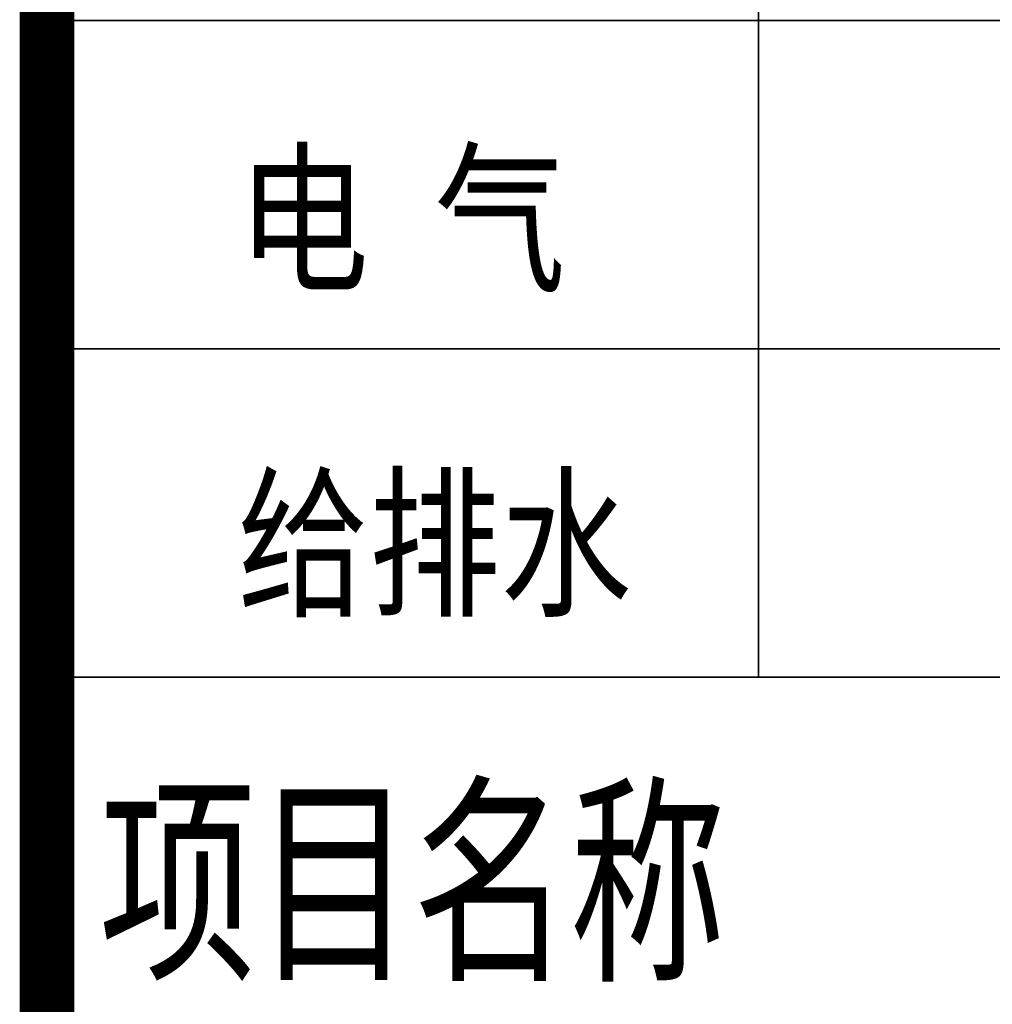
# Model space of a CAD drawing. Extents: x 1109697 to 1467097, y -139975 to 53891.
# Tile 94 of 256: x 1272847 to 1274624, y -130071 to -128272. Entities that reach past the tile are written whole.
import ezdxf

# ---------------------------------------------------------------- set-up
doc = ezdxf.new("R2010")
doc.units = 0
doc.header["$LTSCALE"] = 1000
doc.header["$MEASUREMENT"] = 0
doc.layers.add('PUB_TEXT', color=7, linetype='Continuous')
doc.layers.add('PUB_TITLE', color=4, linetype='Continuous')
doc.layers.add('图框', color=4, linetype='Continuous', lineweight=35)
doc.styles.add('-黑体', font='simhei.ttf', dxfattribs={"width": 0.8})

# ---------------------------------------------------------------- blocks, each defined once
blk = doc.blocks.new('图签01')
at = {"layer": '图框', "linetype": 'Continuous'}
blk.add_line((1795183, 92264.5), (1795183, 97064.5), dxfattribs=at)
at = {"layer": '图框', "color": 4}
for p, q in [((1793883, 93464.5), (1797883, 93464.5)), ((1793883, 92864.5), (1797883, 92864.5)), ((1793883, 92264.5), (1797883, 92264.5))]:
    blk.add_line(p, q, dxfattribs=at)
at = {"layer": '图框', "style": '-黑体'}
for s, height, width, p in [('电 气', 220, 0.8, (1794231.1, 92991.6)), ('给排水', 220, 0.8, (1794231.1, 92398.6)), ('项目名称', 300, 0.7, (1793978.5, 91741.2))]:
    blk.add_text(s, height=height, dxfattribs=dict(at, width=width)).set_placement(p)

msp = doc.modelspace()

# ---------------------------------------------------------------- linework, layer by layer
at = {"layer": 'PUB_TITLE', "const_width": 100}
msp.add_lwpolyline([(1272897, -81575.4), (1272897, -138975.4)], dxfattribs=at)

# ---------------------------------------------------------------- block references
at = {"layer": 'PUB_TEXT'}
msp.add_blockref('图签01', (-520986, -221737.8), dxfattribs=at)

doc.saveas('drawing.dxf')
